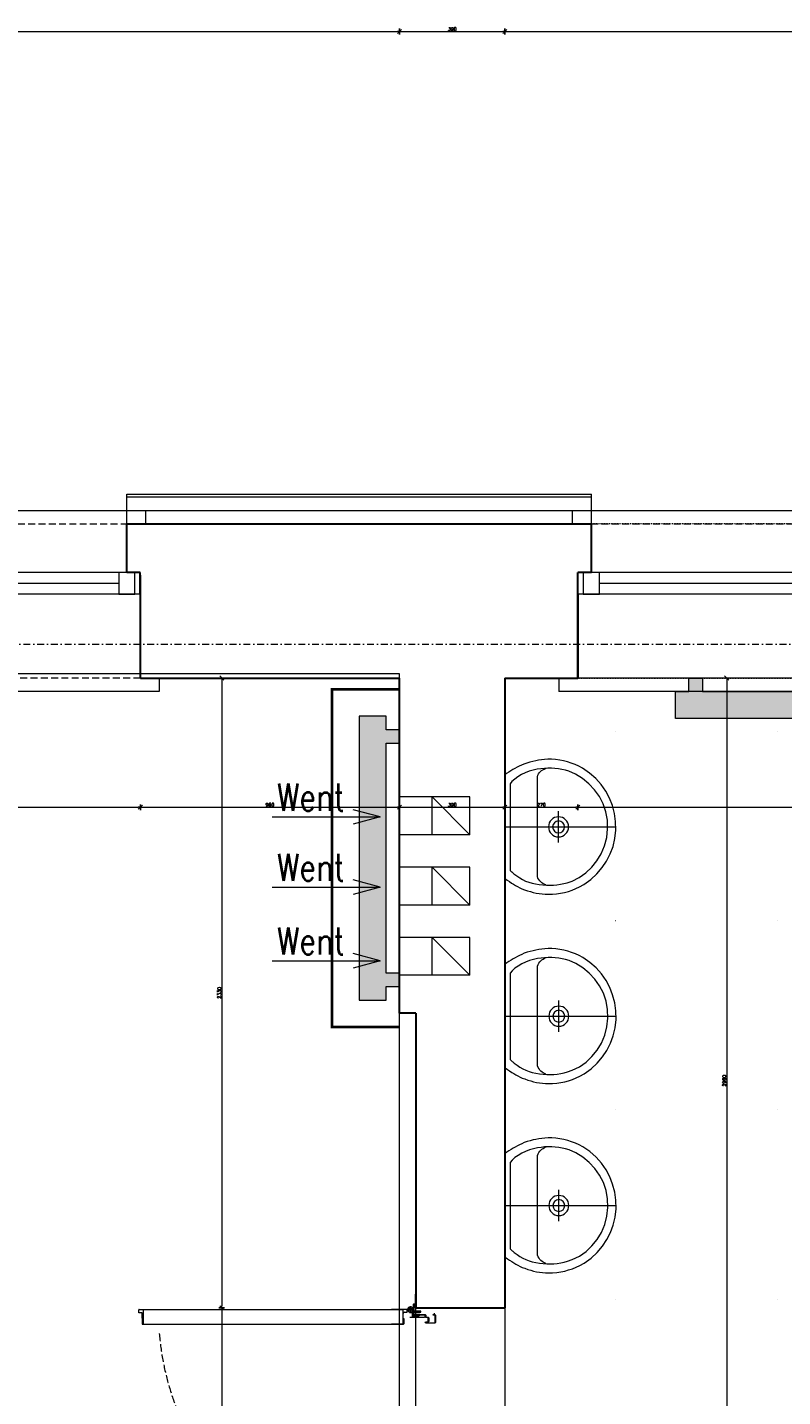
# Model space of a CAD drawing. Header units: millimetres. Extents: x -1893473 to 942156, y -568027 to 942944.
# Tile 174 of 256: x 146819 to 149615, y -496123 to -491057. Entities that reach past the tile are written whole.
import ezdxf
from ezdxf.enums import TextEntityAlignment as Align

# ---------------------------------------------------------------- set-up
doc = ezdxf.new("R2010")
doc.units = ezdxf.units.MM
doc.header["$LTSCALE"] = 0.2
for name, pattern in [('2_3', [1, 0.5, -0.5]), ('ACAD_ISO03W100', [30, 12, -18]), ('CENTER', [0.6, 0.375, -0.075, 0.075, -0.075]), ('DASHDOT', [25.4, 12.7, -6.35, 0, -6.35]), ('DOT', [6.35, 0, -6.35]), ('HIDDEN', [9.525, 6.35, -3.175]), ('Hidden Line', [391.222223, 282.222223, -109])]:
    doc.linetypes.add(name, pattern=pattern)
doc.layers.get('0').update_dxf_attribs({"lineweight": 0})
for name, color, linetype, lineweight in [('!! 0_ Istn-okna', 6, 'Continuous', 13), ('!! 0_ Istn-sciany', 7, 'Continuous', 30), ('!! 0_ Istn-widok', 1, 'Continuous', 15), ('!! 0_Istn-cienka', 4, 'Continuous', 9), ('!! 0_Istn-went', 5, 'Continuous', 13), ('!! 0_Opis_pom', 9, 'Continuous', 13), ('!! 0_Osie', 1, 'DASHDOT', 13), ('!! 1_ tynk zewn  - nowy', 21, 'Continuous', 20), ('!! 1_OPIS POM NOWE', 140, 'Continuous', 5), ('!! 2_ remont Ocieplenie', 4, 'ZIGZAG', 5), ('!! 2_Drzwi - nowe remont', 33, 'Continuous', 9), ('!! 2_LEGENDA', 253, 'Continuous', 13), ('!! 2_wypos-sanitarne', 240, 'Continuous', 9), ('!! wymiary osi', 250, 'Continuous', 9), ('P-Opis nadproża', 150, 'Continuous', 9), ('P-Osie', 1, 'DASHDOT', 18)]:
    doc.layers.add(name, color=color, linetype=linetype, lineweight=lineweight)
doc.layers.add('!! 0_Istn-grzejniki', color=7, linetype='Continuous', lineweight=0, plot=False)
doc.layers.add('Powierzchnia', color=140, linetype='Continuous', lineweight=5, plot=False)
doc.layers.add('!! 1_Wyburzenia', color=7, linetype='ACAD_ISO03W100', lineweight=13, true_color=0xff0505)
doc.styles.add('ARCHETYP', font='romans.shx', dxfattribs={"height": 15})
doc.styles.add('ARIAL', font='tahoma.ttf')
doc.styles.add('TXT', font='simplex.shx')
doc.linetypes.add('ZIGZAG', pattern='A,0.00254,-5.08,[131,ltypeshp.shx,S=5.08,R=0,X=-5.08,Y=0],-10.16,[131,ltypeshp.shx,S=5.08,R=180,X=5.08,Y=0],-5.08', length=20.32254)
doc.dimstyles.new('DIM50', dxfattribs={"dimscale": 5, "dimtxt": 2.5, "dimasz": 1.5, "dimexe": 0, "dimexo": 0, "dimgap": 0.5, "dimtad": 1, "dimdec": 4, "dimrnd": 0.5, "dimdsep": 46, "dimtxsty": 'TXT', "dimblk1": 'TICK1', "dimblk2": 'TICK1', "dimsah": 1, "dimcen": 0, "dimse1": 1, "dimse2": 1, "dimclrd": 1, "dimclre": 7, "dimclrt": 9, "dimadec": 0, "dimazin": 0, "dimtfac": 1, "dimtdec": 4, "dimtmove": 2, "dimatfit": 3, "dimldrblk": 'TICK1', "dimfxl": 1, "dimtolj": 1, "dimarcsym": 0})

# ---------------------------------------------------------------- blocks, each defined once
blk = doc.blocks.new('okno 2')
at = {"layer": '!! 0_ Istn-okna'}
for points in [[(48598.98, -198670.56), (48361.98, -198670.56)], [(48598.98, -198678.56), (48361.98, -198678.56)], [(48590.98, -198674.56), (48369.98, -198674.56)]]:
    blk.add_lwpolyline(points, dxfattribs=at)
for points in [[(48369.98, -198670.56), (48363.98, -198670.56), (48363.98, -198678.56), (48369.98, -198678.56)], [(48596.98, -198670.56), (48590.98, -198670.56), (48590.98, -198678.56), (48596.98, -198678.56)]]:
    blk.add_lwpolyline(points, close=True, dxfattribs=at)
at = {"layer": '!! 0_ Istn-sciany'}
for points in [[(48366.98, -198670.56), (48366.98, -198652.56)], [(48593.98, -198670.56), (48593.98, -198652.56)], [(48366.98, -198670.56), (48361.98, -198670.56)], [(48361.98, -198678.56), (48361.98, -198670.56)], [(48598.98, -198670.56), (48593.98, -198670.56)], [(48598.98, -198678.56), (48598.98, -198670.56)], [(48361.98, -198678.56), (48361.98, -198709.56)], [(48598.98, -198678.56), (48598.98, -198709.56)]]:
    blk.add_lwpolyline(points, dxfattribs=at)
at = {"layer": '!! 0_ Istn-widok'}
for points in [[(48359.98, -198647.56), (48600.98, -198647.56)], [(48359.98, -198652.56), (48359.98, -198647.56)], [(48600.98, -198652.56), (48600.98, -198647.56)], [(48354.98, -198709.56), (48354.98, -198714.56)], [(48605.98, -198709.56), (48605.98, -198714.56)], [(48605.98, -198714.56), (48354.98, -198714.56)]]:
    blk.add_lwpolyline(points, dxfattribs=at)
at = {"layer": '!! 0_Istn-cienka', "linetype": 'HIDDEN', "ltscale": 2}
for points in [[(48366.98, -198652.56), (48593.98, -198652.56)], [(48598.98, -198709.56), (48361.98, -198709.56)]]:
    blk.add_lwpolyline(points, dxfattribs=at)
blk = doc.blocks.new('BLOK OSI')
at = {"layer": 'P-Osie'}
blk.add_lwpolyline([(48624.31, -197562.09), (53810.61, -197562.09)], dxfattribs=at)
blk = doc.blocks.new('zaw-dr-90-p')
at = {"color": 2, "linetype": 'CENTER', "ltscale": 0.2}
for p, q in [((12, 0), (-12, 0)), ((0, 12), (0, -12)), ((24.5, 24), (31, 24)), ((24.5, 19), (31, 19))]:
    blk.add_line(p, q, dxfattribs=at)
at = {"ltscale": 0.2}
for p, q in [((10, 12), (6.5, 12)), ((10, 0), (10, 6.5))]:
    blk.add_line(p, q, dxfattribs=at)
blk.add_lwpolyline([(0, 6.5), (23.5, 6.5, 0.414214), (28, 11), (28, 31), (24.5, 31), (24.5, 11, -0.414214), (23.5, 10), (0, 10, 4.561698), (7.6, 6.5), (4.9, 4.2)], format="xyb", dxfattribs=at)
blk.add_lwpolyline([(-0.2, -0.2), (-2.5, -0.2), (-2.5, 0.2), (-0.2, 0.2), (-0.2, 2.5), (0.2, 2.5), (0.2, 0.2), (2.8, 0.2), (2.8, -0.2), (0.2, -0.2), (0.2, -2.8), (-0.2, -2.8)], close=True)
blk.add_lwpolyline([(10, 10), (10, 39), (6.5, 39), (6.5, 10)], dxfattribs=at)
blk.add_circle((0, 0), 6.5, dxfattribs=at)
blk = doc.blocks.new('drzwi 90- sc 12')
for p, q in [((-13620.32, 20410.16), (-13620.32, 20313.77)), ((-13614.92, 20409.86), (-13620.32, 20409.86)), ((-13616.12, 20410.26), (-13620.22, 20410.26)), ((-13616.12, 20410.26), (-13620, 20410.26)), ((-13618.17, 20410.26), (-13616.22, 20410.26)), ((-13618.17, 20410.26), (-13616.22, 20410.26)), ((-13616.12, 20410.26), (-13616.12, 20411.46)), ((-13616.12, 20411.46), (-13615.02, 20411.46)), ((-13614.92, 20411.36), (-13614.92, 20313.77)), ((-13620.32, 20313.47), (-13620.32, 20317.97)), ((-13614.92, 20312.27), (-13614.92, 20317.97)), ((-13614.92, 20313.77), (-13620.32, 20313.77)), ((-13618.22, 20313.37), (-13620.22, 20313.37)), ((-13618.22, 20313.67), (-13618.22, 20313.37)), ((-13618.22, 20313.67), (-13616.42, 20313.67)), ((-13617.77, 20311.12), (-13617.77, 20305.72)), ((-13617.77, 20311.12), (-13617.77, 20305.72)), ((-13616.17, 20309.92), (-13616.17, 20311.02)), ((-13615.92, 20313.17), (-13615.92, 20312.17)), ((-13615.92, 20312.17), (-13615.02, 20312.17)), ((-13715.57, 20308.32), (-13715.57, 20308.56)), ((-13715.57, 20307.69), (-13715.57, 20308.56)), ((-13715.57, 20307.82), (-13715.57, 20308.56)), ((-13715.57, 20307.72), (-13715.37, 20307.72)), ((-13616.17, 20309.92), (-13617.37, 20309.92)), ((-13715.77, 20301.96), (-13716.27, 20301.96)), ((-13616.77, 20301.96), (-13616.27, 20301.96))]:
    blk.add_line(p, q)
for points in [[(-13665.27, 20284.96), (-13665.27, 20325.83)], [(-13615.57, 20309.64), (-13615.32, 20309.64), (-13615.32, 20309.82), (-13616.32, 20309.82), (-13616.32, 20309.64), (-13615.92, 20309.64)]]:
    blk.add_lwpolyline(points)
at = {"lineweight": 30}
for points in [[(-13716.27, 20308.92), (-13721.27, 20308.92)], [(-13716.27, 20308.92), (-13716.27, 20296.92)], [(-13614.27, 20308.92), (-13609.27, 20308.92)], [(-13614.27, 20308.92), (-13614.27, 20296.92)]]:
    blk.add_lwpolyline(points, dxfattribs=at)
at = {"ltscale": 0.2}
for points in [[(-13715.57, 20307.51), (-13715.57, 20309.48, 0.414214), (-13715.91, 20309.82), (-13719.43, 20309.82, 0.414214), (-13719.77, 20309.48), (-13719.77, 20308.92), (-13719.59, 20308.92), (-13719.59, 20309.48, -0.414214), (-13719.43, 20309.64), (-13716.97, 20309.64)], [(-13716.97, 20309.64), (-13715.91, 20309.64, -0.414214), (-13715.75, 20309.48), (-13715.75, 20307.51)], [(-13715.75, 20307.76), (-13715.75, 20305.58, 0.414214), (-13715.41, 20305.24), (-13714.96, 20305.24, -0.414214), (-13714.8, 20305.08), (-13714.8, 20304.48, 0.414214), (-13714.46, 20304.14), (-13713.28, 20304.14, 0.414214), (-13712.94, 20304.48), (-13712.94, 20305.15, -1), (-13712.75, 20305.15), (-13712.75, 20301.96, -0.414214), (-13712.91, 20301.8), (-13715.43, 20301.8, -0.414214), (-13715.59, 20301.96), (-13715.59, 20302.52), (-13715.77, 20302.52), (-13715.77, 20301.96, 0.414214), (-13715.43, 20301.62), (-13712.91, 20301.62, 0.414214), (-13712.57, 20301.96), (-13712.57, 20305.15, 1), (-13713.12, 20305.15), (-13713.12, 20304.48, -0.414214), (-13713.28, 20304.32), (-13714.46, 20304.32, -0.414214), (-13714.62, 20304.48), (-13714.62, 20305.08, 0.414214), (-13714.96, 20305.42), (-13715.41, 20305.42, -0.414214), (-13715.57, 20305.58), (-13715.57, 20307.64)], [(-13615.92, 20309.64), (-13616.63, 20309.64, 0.414214), (-13616.79, 20309.48), (-13616.79, 20305.58, -0.414214), (-13617.13, 20305.24), (-13617.58, 20305.24, 0.414214), (-13617.74, 20305.08), (-13617.74, 20304.48, -0.414214), (-13618.08, 20304.14), (-13619.26, 20304.14, -0.414214), (-13619.6, 20304.48), (-13619.6, 20305.15, 1), (-13619.79, 20305.15), (-13619.79, 20301.96, 0.414214), (-13619.63, 20301.8), (-13617.11, 20301.8, 0.414214), (-13616.95, 20301.96), (-13616.95, 20302.52), (-13616.77, 20302.52), (-13616.77, 20301.96, -0.414214), (-13617.11, 20301.62), (-13619.63, 20301.62, -0.414214), (-13619.97, 20301.96), (-13619.97, 20305.15, -1), (-13619.42, 20305.15), (-13619.42, 20304.48, 0.414214), (-13619.26, 20304.32), (-13618.08, 20304.32, 0.414214), (-13617.92, 20304.48), (-13617.92, 20305.08, -0.414214), (-13617.58, 20305.42), (-13617.13, 20305.42, 0.414214), (-13616.97, 20305.58), (-13616.97, 20309.48, -0.414214), (-13616.63, 20309.82), (-13613.11, 20309.82, -0.414214), (-13612.77, 20309.48), (-13612.77, 20308.92), (-13612.95, 20308.92), (-13612.95, 20309.48, 0.414214), (-13613.11, 20309.64), (-13615.57, 20309.64)]]:
    blk.add_lwpolyline(points, format="xyb", dxfattribs=at)
blk.add_lwpolyline([(-13616.79, 20308.82), (-13616.97, 20308.82), (-13616.97, 20307.42), (-13616.79, 20307.42)], close=True)
for centre, radius, start, end in [((-13620.22, 20410.16), 0.1, 90, 180), ((-13615.02, 20411.36), 0.1, 0, 90), ((-13620.22, 20313.47), 0.1, 180, 270), ((-13616.42, 20313.17), 0.5, 0, 90), ((-13616.27, 20311.02), 0.1, 0, 90), ((-13615.02, 20312.27), 0.1, 270, 0)]:
    blk.add_arc(centre, radius, start, end)
at = {"linetype": 'Hidden Line', "lineweight": 9, "ltscale": 0.05}
blk.add_arc((-13615.5, 20305.14), 99.12, 94.8005, 177.6944, dxfattribs=at)
at = {"xscale": 0.09999999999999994, "yscale": 0.09999999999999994, "zscale": 0.09999999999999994, "rotation": 180.0000000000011}
blk.add_blockref('zaw-dr-90-p', (-13614.92, 20310.92), dxfattribs=at)
blk = doc.blocks.new('A$C527aaae0')
at = {"lineweight": 5}
for points in [[(0, 0), (0, -0.4111)], [(0.1863, -0.1214), (0.1863, -0.1211)], [(0.1863, -0.1211), (0.1863, -0.1214)], [(-0.0573, -0.1985), (0.0582, -0.1985)]]:
    blk.add_lwpolyline(points, dxfattribs=at)
for points in [[(0.1915, -0.001), (0.1975, -0.0093), (0.203, -0.0173), (0.2082, -0.025), (0.213, -0.0326), (0.2175, -0.0402), (0.2216, -0.0479), (0.2255, -0.0558), (0.2292, -0.0639), (0.2328, -0.0735), (0.2366, -0.0845), (0.2399, -0.0953), (0.2429, -0.1061), (0.2453, -0.1169), (0.2473, -0.1278), (0.2487, -0.1389), (0.2495, -0.1502), (0.2498, -0.1618), (0.2492, -0.1766), (0.2478, -0.1918), (0.2457, -0.2067), (0.2428, -0.2214), (0.239, -0.2358), (0.2344, -0.25), (0.2289, -0.2639), (0.2225, -0.2775), (0.2132, -0.2936), (0.1947, -0.319), (0.174, -0.3415), (0.1513, -0.361), (0.1268, -0.3776), (0.1005, -0.391), (0.0726, -0.4011), (0.0432, -0.4079), (0.0125, -0.4112), (-0.0191, -0.4105), (-0.0495, -0.4063), (-0.0786, -0.3988), (-0.1062, -0.3881), (-0.1321, -0.3743), (-0.1563, -0.3574), (-0.1786, -0.3374), (-0.1988, -0.3143), (-0.2168, -0.2883), (-0.2237, -0.2746), (-0.2299, -0.2608), (-0.2353, -0.2468), (-0.24, -0.2327), (-0.2438, -0.2183), (-0.2467, -0.2037), (-0.2487, -0.1888), (-0.2498, -0.1735), (-0.2497, -0.1595), (-0.249, -0.1479), (-0.2479, -0.1367), (-0.2463, -0.1256), (-0.2444, -0.1148), (-0.242, -0.104), (-0.2392, -0.0932), (-0.2359, -0.0823), (-0.2322, -0.0712), (-0.2282, -0.0623), (-0.2242, -0.0541), (-0.22, -0.0461), (-0.2157, -0.0381), (-0.2113, -0.0303), (-0.2067, -0.0225), (-0.2019, -0.0148), (-0.1969, -0.0071), (-0.1921, -0.001)], [(0.1608, -0.0198), (0.1622, -0.0209), (0.1634, -0.022), (0.1645, -0.023), (0.1654, -0.024), (0.1663, -0.025), (0.1672, -0.0261), (0.1682, -0.0273), (0.1692, -0.0287), (0.1739, -0.0344), (0.1821, -0.0451), (0.1893, -0.0557), (0.1954, -0.0665), (0.2007, -0.0776), (0.2051, -0.0891), (0.2087, -0.1012), (0.2116, -0.114), (0.2138, -0.1277), (0.2152, -0.1416), (0.216, -0.1551), (0.2162, -0.1682), (0.2158, -0.181), (0.2146, -0.1937), (0.2128, -0.2063), (0.2103, -0.2189), (0.2069, -0.2316), (0.2007, -0.2493), (0.1874, -0.2756), (0.1704, -0.3001), (0.1499, -0.3221), (0.1263, -0.3413), (0.1, -0.3573), (0.0711, -0.3696), (0.0402, -0.3777), (0.0074, -0.3812), (-0.0248, -0.3802), (-0.0555, -0.3745), (-0.0846, -0.3645), (-0.1119, -0.3506), (-0.1369, -0.3331), (-0.1592, -0.3122), (-0.1785, -0.2885), (-0.1945, -0.2622), (-0.2053, -0.2373), (-0.2088, -0.2247), (-0.2117, -0.2119), (-0.2139, -0.1991), (-0.2155, -0.1862), (-0.2165, -0.1732), (-0.2167, -0.1601), (-0.2161, -0.147), (-0.2148, -0.1337), (-0.2129, -0.12), (-0.2097, -0.1056), (-0.2052, -0.0909), (-0.1995, -0.0763), (-0.1928, -0.0622), (-0.1851, -0.049), (-0.1767, -0.0372), (-0.1676, -0.0271), (-0.159, -0.0198)]]:
    blk.add_lwpolyline(points, close=True)
blk.add_lwpolyline([(0.2151, -0.1518), (0.2126, -0.1464), (0.21, -0.1415), (0.2071, -0.1372), (0.2038, -0.1333), (0.2, -0.1297), (0.1955, -0.1264), (0.1903, -0.1232), (0.1842, -0.1211), (-0.1851, -0.1211), (-0.1909, -0.1228), (-0.1959, -0.1256), (-0.2003, -0.1289), (-0.2043, -0.1326), (-0.2078, -0.1367), (-0.2109, -0.1413), (-0.2137, -0.1463), (-0.2163, -0.1518), (-0.2163, -0.1521)])
at = {"linetype": 'DOT'}
blk.add_lwpolyline([(-0.3533, -0.4109), (0.3467, -0.4109), (0.3467, -1.0109), (-0.3533, -1.0109)], close=True, dxfattribs=at)
for radius in [0.0371, 0.0219]:
    blk.add_circle((0.0005, -0.1995), radius)
blk = doc.blocks.new('TICK1')
at = {"color": 2}
blk.add_line((-1, -1), (1, 1), dxfattribs=at)
at = {"color": 0}
for p, q in [((0, 0), (-1, 0)), ((0, -1.4), (0, 1.4))]:
    blk.add_line(p, q, dxfattribs=at)
blk = doc.blocks.new('*D1295')
at = {"layer": '!! wymiary osi', "color": 1, "lineweight": -2, "transparency": 16777216}
blk.add_line((272787.2, -496971.6), (276422.2, -496971.6), dxfattribs=at)
at = {"layer": 'DEFPOINTS', "color": 0, "transparency": 16777216}
for p in [(276429.7, -496971.6), (272779.7, -499363.7), (276429.7, -499363.7)]:
    blk.add_point(p, dxfattribs=at)
at = {"layer": '!! wymiary osi', "color": 1, "lineweight": -2, "transparency": 16777216, "xscale": 7.5, "yscale": 7.5, "zscale": 7.5, "rotation": 180}
blk.add_blockref('TICK1', (272779.7, -496971.6), dxfattribs=at)
at = {"layer": '!! wymiary osi', "color": 1, "lineweight": -2, "transparency": 16777216, "xscale": 7.5, "yscale": 7.5, "zscale": 7.5}
blk.add_blockref('TICK1', (276429.7, -496971.6), dxfattribs=at)
at = {"layer": '!! wymiary osi', "color": 9, "transparency": 16777216, "insert": (274604.7, -496962.8), "char_height": 12.5, "attachment_point": 5, "style": 'TXT'}
blk.add_mtext('\\A1;3650', dxfattribs=at)
blk = doc.blocks.new('*D1296')
at = {"layer": '!! wymiary osi', "color": 1, "lineweight": -2, "transparency": 16777216}
blk.add_line((276437.2, -496971.6), (276812.2, -496971.6), dxfattribs=at)
at = {"layer": 'DEFPOINTS', "color": 0, "transparency": 16777216}
for p in [(276819.7, -496971.6), (276429.7, -499363.7), (276819.7, -499363.7)]:
    blk.add_point(p, dxfattribs=at)
at = {"layer": '!! wymiary osi', "color": 1, "lineweight": -2, "transparency": 16777216, "xscale": 7.5, "yscale": 7.5, "zscale": 7.5, "rotation": 180}
blk.add_blockref('TICK1', (276429.7, -496971.6), dxfattribs=at)
at = {"layer": '!! wymiary osi', "color": 1, "lineweight": -2, "transparency": 16777216, "xscale": 7.5, "yscale": 7.5, "zscale": 7.5}
blk.add_blockref('TICK1', (276819.7, -496971.6), dxfattribs=at)
at = {"layer": '!! wymiary osi', "color": 9, "transparency": 16777216, "insert": (276624.7, -496962.8), "char_height": 12.5, "attachment_point": 5, "style": 'TXT'}
blk.add_mtext('\\A1;390', dxfattribs=at)
blk = doc.blocks.new('*D1297')
at = {"layer": '!! wymiary osi', "color": 1, "lineweight": -2, "transparency": 16777216}
blk.add_line((276827.2, -496971.6), (280342.2, -496971.6), dxfattribs=at)
at = {"layer": 'DEFPOINTS', "color": 0, "transparency": 16777216}
for p in [(280349.7, -496971.6), (276819.7, -499363.7), (280349.7, -499363.7)]:
    blk.add_point(p, dxfattribs=at)
at = {"layer": '!! wymiary osi', "color": 1, "lineweight": -2, "transparency": 16777216, "xscale": 7.5, "yscale": 7.5, "zscale": 7.5, "rotation": 180}
blk.add_blockref('TICK1', (276819.7, -496971.6), dxfattribs=at)
at = {"layer": '!! wymiary osi', "color": 1, "lineweight": -2, "transparency": 16777216, "xscale": 7.5, "yscale": 7.5, "zscale": 7.5}
blk.add_blockref('TICK1', (280349.7, -496971.6), dxfattribs=at)
at = {"layer": '!! wymiary osi', "color": 9, "transparency": 16777216, "insert": (278584.7, -496962.8), "char_height": 12.5, "attachment_point": 5, "style": 'TXT'}
blk.add_mtext('\\A1;3530', dxfattribs=at)
blk = doc.blocks.new('*D1375')
at = {"layer": '!! wymiary osi', "color": 1, "lineweight": -2, "transparency": 16777216}
blk.add_line((273107.2, -499841.7), (275462.2, -499841.7), dxfattribs=at)
at = {"layer": 'DEFPOINTS', "color": 0, "transparency": 16777216}
for p in [(273099.7, -499475.5), (275469.7, -499475.5), (275469.7, -499841.7)]:
    blk.add_point(p, dxfattribs=at)
at = {"layer": '!! wymiary osi', "color": 1, "lineweight": -2, "transparency": 16777216, "xscale": 7.5, "yscale": 7.5, "zscale": 7.5, "rotation": 180}
blk.add_blockref('TICK1', (273099.7, -499841.7), dxfattribs=at)
at = {"layer": '!! wymiary osi', "color": 1, "lineweight": -2, "transparency": 16777216, "xscale": 7.5, "yscale": 7.5, "zscale": 7.5}
blk.add_blockref('TICK1', (275469.7, -499841.7), dxfattribs=at)
at = {"layer": '!! wymiary osi', "color": 9, "transparency": 16777216, "insert": (274284.7, -499833), "char_height": 12.5, "attachment_point": 5, "style": 'TXT'}
blk.add_mtext('\\A1;2370', dxfattribs=at)
blk = doc.blocks.new('*D1376')
at = {"layer": '!! wymiary osi', "color": 1, "lineweight": -2, "transparency": 16777216}
blk.add_line((275477.2, -499841.7), (276422.2, -499841.7), dxfattribs=at)
at = {"layer": 'DEFPOINTS', "color": 0, "transparency": 16777216}
for p in [(275469.7, -499475.5), (276429.7, -499475.5), (276429.7, -499841.7)]:
    blk.add_point(p, dxfattribs=at)
at = {"layer": '!! wymiary osi', "color": 1, "lineweight": -2, "transparency": 16777216, "xscale": 7.5, "yscale": 7.5, "zscale": 7.5, "rotation": 180}
blk.add_blockref('TICK1', (275469.7, -499841.7), dxfattribs=at)
at = {"layer": '!! wymiary osi', "color": 1, "lineweight": -2, "transparency": 16777216, "xscale": 7.5, "yscale": 7.5, "zscale": 7.5}
blk.add_blockref('TICK1', (276429.7, -499841.7), dxfattribs=at)
at = {"layer": '!! wymiary osi', "color": 9, "transparency": 16777216, "insert": (275949.7, -499833), "char_height": 12.5, "attachment_point": 5, "style": 'TXT'}
blk.add_mtext('\\A1;960', dxfattribs=at)
blk = doc.blocks.new('*D1377')
at = {"layer": '!! wymiary osi', "color": 1, "lineweight": -2, "transparency": 16777216}
blk.add_line((276437.2, -499841.7), (276812.2, -499841.7), dxfattribs=at)
at = {"layer": 'DEFPOINTS', "color": 0, "transparency": 16777216}
for p in [(276429.7, -499475.5), (276819.7, -499475.5), (276819.7, -499841.7)]:
    blk.add_point(p, dxfattribs=at)
at = {"layer": '!! wymiary osi', "color": 1, "lineweight": -2, "transparency": 16777216, "xscale": 7.5, "yscale": 7.5, "zscale": 7.5, "rotation": 180}
blk.add_blockref('TICK1', (276429.7, -499841.7), dxfattribs=at)
at = {"layer": '!! wymiary osi', "color": 1, "lineweight": -2, "transparency": 16777216, "xscale": 7.5, "yscale": 7.5, "zscale": 7.5}
blk.add_blockref('TICK1', (276819.7, -499841.7), dxfattribs=at)
at = {"layer": '!! wymiary osi', "color": 9, "transparency": 16777216, "insert": (276624.7, -499833), "char_height": 12.5, "attachment_point": 5, "style": 'TXT'}
blk.add_mtext('\\A1;390', dxfattribs=at)
blk = doc.blocks.new('*D1378')
at = {"layer": '!! wymiary osi', "color": 1, "lineweight": -2, "transparency": 16777216}
blk.add_line((276827.2, -499841.7), (277082.2, -499841.7), dxfattribs=at)
at = {"layer": 'DEFPOINTS', "color": 0, "transparency": 16777216}
for p in [(276819.7, -499475.5), (277089.7, -499475.5), (277089.7, -499841.7)]:
    blk.add_point(p, dxfattribs=at)
at = {"layer": '!! wymiary osi', "color": 1, "lineweight": -2, "transparency": 16777216, "xscale": 7.5, "yscale": 7.5, "zscale": 7.5, "rotation": 180}
blk.add_blockref('TICK1', (276819.7, -499841.7), dxfattribs=at)
at = {"layer": '!! wymiary osi', "color": 1, "lineweight": -2, "transparency": 16777216, "xscale": 7.5, "yscale": 7.5, "zscale": 7.5}
blk.add_blockref('TICK1', (277089.7, -499841.7), dxfattribs=at)
at = {"layer": '!! wymiary osi', "color": 9, "transparency": 16777216, "insert": (276954.7, -499833), "char_height": 12.5, "attachment_point": 5, "style": 'TXT'}
blk.add_mtext('\\A1;270', dxfattribs=at)
blk = doc.blocks.new('*D1379')
at = {"layer": '!! wymiary osi', "color": 1, "lineweight": -2, "transparency": 16777216}
blk.add_line((277097.2, -499841.7), (279452.2, -499841.7), dxfattribs=at)
at = {"layer": 'DEFPOINTS', "color": 0, "transparency": 16777216}
for p in [(277089.7, -499475.5), (279459.7, -499475.5), (279459.7, -499841.7)]:
    blk.add_point(p, dxfattribs=at)
at = {"layer": '!! wymiary osi', "color": 1, "lineweight": -2, "transparency": 16777216, "xscale": 7.5, "yscale": 7.5, "zscale": 7.5, "rotation": 180}
blk.add_blockref('TICK1', (277089.7, -499841.7), dxfattribs=at)
at = {"layer": '!! wymiary osi', "color": 1, "lineweight": -2, "transparency": 16777216, "xscale": 7.5, "yscale": 7.5, "zscale": 7.5}
blk.add_blockref('TICK1', (279459.7, -499841.7), dxfattribs=at)
at = {"layer": '!! wymiary osi', "color": 9, "transparency": 16777216, "insert": (278274.7, -499833), "char_height": 12.5, "attachment_point": 5, "style": 'TXT'}
blk.add_mtext('\\A1;2370', dxfattribs=at)
blk = doc.blocks.new('*D1423')
at = {"layer": '!! wymiary osi', "color": 1, "lineweight": -2, "transparency": 16777216}
blk.add_line((277640.6, -499371.2), (277640.6, -502336.2), dxfattribs=at)
at = {"layer": 'DEFPOINTS', "color": 0, "transparency": 16777216}
for p in [(280349.7, -499363.7), (277640.6, -502343.7), (280349.7, -502343.7)]:
    blk.add_point(p, dxfattribs=at)
at = {"layer": '!! wymiary osi', "color": 1, "lineweight": -2, "transparency": 16777216, "xscale": 7.5, "yscale": 7.5, "zscale": 7.5}
for p, rotation in [((277640.6, -499363.7), 90), ((277640.6, -502343.7), 270)]:
    blk.add_blockref('TICK1', p, dxfattribs=dict(at, rotation=rotation))
at = {"layer": '!! wymiary osi', "color": 9, "transparency": 16777216, "insert": (277631.8, -500853.7), "char_height": 12.5, "attachment_point": 5, "rotation": 90, "style": 'TXT'}
blk.add_mtext('\\A1;2980', dxfattribs=at)
blk = doc.blocks.new('*D1431')
at = {"layer": '!! wymiary osi', "color": 1, "lineweight": -2, "transparency": 16777216}
blk.add_line((275770.9, -499371.2), (275770.9, -501686.2), dxfattribs=at)
at = {"layer": 'DEFPOINTS', "color": 0, "transparency": 16777216}
for p in [(276429.7, -499363.7), (275770.9, -501693.7), (276489.7, -501693.7)]:
    blk.add_point(p, dxfattribs=at)
at = {"layer": '!! wymiary osi', "color": 1, "lineweight": -2, "transparency": 16777216, "xscale": 7.5, "yscale": 7.5, "zscale": 7.5}
for p, rotation in [((275770.9, -499363.7), 90), ((275770.9, -501693.7), 270)]:
    blk.add_blockref('TICK1', p, dxfattribs=dict(at, rotation=rotation))
at = {"layer": '!! wymiary osi', "color": 9, "transparency": 16777216, "insert": (275762.2, -500528.7), "char_height": 12.5, "attachment_point": 5, "rotation": 90, "style": 'TXT'}
blk.add_mtext('\\A1;2330', dxfattribs=at)
blk = doc.blocks.new('*D1432')
at = {"layer": '!! wymiary osi', "color": 1, "lineweight": -2, "transparency": 16777216}
blk.add_line((275770.9, -501701.2), (275770.9, -502706.2), dxfattribs=at)
at = {"layer": 'DEFPOINTS', "color": 0, "transparency": 16777216}
for p in [(276489.7, -501693.7), (275770.9, -502713.7), (276489.7, -502713.7)]:
    blk.add_point(p, dxfattribs=at)
at = {"layer": '!! wymiary osi', "color": 1, "lineweight": -2, "transparency": 16777216, "xscale": 7.5, "yscale": 7.5, "zscale": 7.5}
for p, rotation in [((275770.9, -501693.7), 90), ((275770.9, -502713.7), 270)]:
    blk.add_blockref('TICK1', p, dxfattribs=dict(at, rotation=rotation))
at = {"layer": '!! wymiary osi', "color": 9, "transparency": 16777216, "insert": (275762.2, -502203.7), "char_height": 12.5, "attachment_point": 5, "rotation": 90, "style": 'TXT'}
blk.add_mtext('\\A1;1020', dxfattribs=at)
blk = doc.blocks.new('A$C2EB40A8D')
at = {"layer": '!! 0_Istn-grzejniki'}
h = blk.add_hatch(color=0, dxfattribs=at)
h.dxf.hatch_style = 1
h.paths.add_polyline_path([(-12900.168, 937.51397), (-12900.168, 887.51397), (-12850.168, 887.51397), (-12850.168, 787.51397), (-14450.168, 787.51397), (-14450.168, 887.51397), (-14400.168, 887.51397), (-14400.168, 937.51397), (-14350.168, 937.51397), (-14350.168, 887.51397), (-12950.168, 887.51397), (-12950.168, 937.51397)])
h = blk.add_hatch(color=0, dxfattribs=at)
h.dxf.hatch_style = 1
h.paths.add_polyline_path([(-15471.12989, 745.90248), (-15521.12989, 745.90248), (-15521.12989, 795.90248), (-15621.12989, 795.90248), (-15621.12989, -254.09752), (-15521.12989, -254.09752), (-15521.12989, -204.09752), (-15471.12989, -204.09752), (-15471.12989, -154.09752), (-15521.12989, -154.09752), (-15521.12989, 695.90248), (-15471.12989, 695.90248)])
at = {"layer": '!! 0_ Istn-sciany'}
for points in [[(-16481.12989, 1507.51397), (-14761.12989, 1507.51397)], [(-16481.12989, 1507.51397), (-14761.12989, 1507.51397)], [(-16481.12989, 1507.51397), (-14761.12989, 1507.51397)], [(-16431.12989, 937.51397), (-16431.12989, 1317.51397)], [(-16431.12989, 937.51397), (-16431.12989, 1317.51397)], [(-14811.12989, 937.51397), (-14811.12989, 1317.51397)], [(-14811.12989, 937.51397), (-14811.12989, 1317.51397)], [(-16431.12989, 937.51397), (-15471.12989, 937.51397)], [(-16431.12989, 937.51397), (-15471.12989, 937.51397)], [(-16431.12989, 937.51397), (-15471.12989, 937.51397)], [(-15411.12989, -302.48603), (-15471.12989, -302.48603), (-15471.12989, 937.51397)], [(-15081.12989, 937.51397), (-14811.12989, 937.51397)], [(-15081.12989, 937.51397), (-14811.12989, 937.51397)], [(-15081.12989, 937.51397), (-14811.12989, 937.51397)], [(-15081.12989, 937.51397), (-15081.12989, -1392.48603)], [(-15411.12989, -302.48603), (-15411.12989, -1392.48603)], [(-15411.12989, -1392.48603), (-15081.12989, -1392.48603)]]:
    blk.add_lwpolyline(points, dxfattribs=at)
at = {"layer": '!! 0_Istn-grzejniki'}
for points in [[(-12900.168, 937.51397), (-12900.168, 887.51397), (-12850.168, 887.51397), (-12850.168, 787.51397), (-14450.168, 787.51397), (-14450.168, 887.51397), (-14400.168, 887.51397), (-14400.168, 937.51397), (-14350.168, 937.51397), (-14350.168, 887.51397), (-12950.168, 887.51397), (-12950.168, 937.51397)], [(-15471.12989, 745.90248), (-15521.12989, 745.90248), (-15521.12989, 795.90248), (-15621.12989, 795.90248), (-15621.12989, -254.09752), (-15521.12989, -254.09752), (-15521.12989, -204.09752), (-15471.12989, -204.09752), (-15471.12989, -154.09752), (-15521.12989, -154.09752), (-15521.12989, 695.90248), (-15471.12989, 695.90248)]]:
    blk.add_lwpolyline(points, close=True, dxfattribs=at)
at = {"layer": '!! 0_Istn-grzejniki', "linetype": '2_3', "ltscale": 10, "const_width": 10}
blk.add_lwpolyline([(-15471.12989, 895.90248), (-15721.12989, 895.90248), (-15721.12989, -354.09752), (-15471.12989, -354.09752)], dxfattribs=at)
at = {"layer": '!! 0_Istn-went'}
for points in [[(-15351.12989, 497.51397), (-15471.12989, 497.51397)], [(-15351.12989, 357.51397), (-15351.12989, 497.51397)], [(-15211.12989, 497.51397), (-15351.12989, 497.51397)], [(-15211.12989, 497.51397), (-15351.12989, 497.51397)], [(-15351.12989, 497.51397), (-15211.12989, 357.51397)], [(-15211.12989, 357.51397), (-15211.12989, 497.51397)], [(-15943.36085, 423.44449), (-15542.89559, 423.44449)], [(-15943.36085, 423.44449), (-15542.89559, 423.44449)], [(-15542.89559, 423.44449), (-15642.89559, 450.23941)], [(-15542.89559, 423.44449), (-15642.89559, 450.23941)], [(-15542.89559, 423.44449), (-15642.89559, 396.64957)], [(-15542.89559, 423.44449), (-15642.89559, 396.64957)], [(-15351.12989, 357.51397), (-15471.12989, 357.51397)], [(-15211.12989, 357.51397), (-15351.12989, 357.51397)], [(-15211.12989, 357.51397), (-15351.12989, 357.51397)], [(-15351.12989, 237.51397), (-15471.12989, 237.51397)], [(-15351.12989, 97.51397), (-15351.12989, 237.51397)], [(-15211.12989, 237.51397), (-15351.12989, 237.51397)], [(-15211.12989, 237.51397), (-15351.12989, 237.51397)], [(-15351.12989, 237.51397), (-15211.12989, 97.51397)], [(-15211.12989, 97.51397), (-15211.12989, 237.51397)], [(-15943.36085, 163.44449), (-15542.89559, 163.44449)], [(-15943.36085, 163.44449), (-15542.89559, 163.44449)], [(-15542.89559, 163.44449), (-15642.89559, 190.23941)], [(-15542.89559, 163.44449), (-15642.89559, 190.23941)], [(-15542.89559, 163.44449), (-15642.89559, 136.64957)], [(-15542.89559, 163.44449), (-15642.89559, 136.64957)], [(-15351.12989, 97.51397), (-15471.12989, 97.51397)], [(-15211.12989, 97.51397), (-15351.12989, 97.51397)], [(-15211.12989, 97.51397), (-15351.12989, 97.51397)], [(-15351.12989, -22.48603), (-15471.12989, -22.48603)], [(-15351.12989, -162.48603), (-15351.12989, -22.48603)], [(-15211.12989, -22.48603), (-15351.12989, -22.48603)], [(-15211.12989, -22.48603), (-15351.12989, -22.48603)], [(-15351.12989, -22.48603), (-15211.12989, -162.48603)], [(-15211.12989, -162.48603), (-15211.12989, -22.48603)], [(-15542.89559, -108.93534), (-15642.89559, -82.14042)], [(-15542.89559, -108.93534), (-15642.89559, -82.14042)], [(-15943.36085, -108.93534), (-15542.89559, -108.93534)], [(-15943.36085, -108.93534), (-15542.89559, -108.93534)], [(-15542.89559, -108.93534), (-15642.89559, -135.73026)], [(-15542.89559, -108.93534), (-15642.89559, -135.73026)], [(-15351.12989, -162.48603), (-15471.12989, -162.48603)], [(-15211.12989, -162.48603), (-15351.12989, -162.48603)], [(-15211.12989, -162.48603), (-15351.12989, -162.48603)]]:
    blk.add_lwpolyline(points, dxfattribs=at)
at = {"layer": '!! 1_ tynk zewn  - nowy'}
for points in [[(-16481.12989, 1617.51397), (-14761.12989, 1617.51397)], [(-16481.12989, 1607.51397), (-14761.12989, 1607.51397)]]:
    blk.add_lwpolyline(points, dxfattribs=at)
at = {"layer": '!! 1_Wyburzenia'}
blk.add_lwpolyline([(-14811.12989, 937.51397), (-12441.12989, 937.51397), (-12441.12989, 1327.51397), (-12491.12989, 1327.51397), (-12491.12989, 1507.51397), (-14761.12989, 1507.51397), (-14761.12989, 1327.51397), (-14811.12989, 1327.51397)], close=True, dxfattribs=at)
at = {"layer": '!! 2_ remont Ocieplenie', "linetype": 'ZIGZAG', "ltscale": 0.75}
blk.add_lwpolyline([(-16481.12989, 1557.51397), (-14761.12989, 1557.51397)], dxfattribs=at)
at = {"layer": '!! 2_LEGENDA'}
blk.add_lwpolyline([(-14761.12989, 1507.51397), (-14761.12989, 1617.51397)], dxfattribs=at)
blk.add_lwpolyline([(-15081.12989, -2412.48603), (-15411.12989, -2412.48603), (-15411.12989, -1392.48603), (-15081.12989, -1392.48603)], close=True, dxfattribs=at)
blk.add_lwpolyline([(-16481.12989, 1507.51397), (-16481.12989, 1617.51397)])
at = {"layer": 'Powierzchnia'}
for points in [[(-19121.12989, -4477.08775), (-15471.12989, -4477.08775), (-15471.12989, 952.91225), (-19121.12989, 952.91225)], [(-15081.12989, -3143.51903), (-13851.12989, -3143.51241), (-13831.12989, -2042.48603), (-11551.12988, -2042.48603), (-11551.12988, 937.51397), (-15081.12989, 937.51397)]]:
    blk.add_lwpolyline(points, close=True, dxfattribs=at)
at = {"layer": '!! 0_Osie', "xscale": 10, "yscale": 10, "zscale": 10}
blk.add_blockref('BLOK OSI', (-516748.24414, 1976683.397), dxfattribs=at)
at = {"layer": '!! 1_Wyburzenia', "xscale": 10, "yscale": 10, "zscale": 10}
blk.add_blockref('okno 2', (-498430.94704, 1988033.12502), dxfattribs=at)
at = {"layer": '!! 2_Drzwi - nowe remont', "xscale": 10, "yscale": 10, "zscale": 10, "rotation": 90}
blk.add_blockref('drzwi 90- sc 12', (187678.11351, 134750.211), dxfattribs=at)
at = {"layer": '!! 2_wypos-sanitarne', "xscale": -1000, "yscale": 1000, "zscale": 1000, "rotation": 90}
for p in [(-15082.15862, 387.21338), (-15081.13255, -313.25061), (-15081.13255, -1013.7146)]:
    blk.add_blockref('A$C527aaae0', p, dxfattribs=at)
at = {"xscale": 10, "yscale": 10, "zscale": 10}
for p in [(-502420.94704, 1988033.12502), (-498430.94704, 1988033.12502)]:
    blk.add_blockref('okno 2', p, dxfattribs=at)
at = {"layer": '!! 0_Istn-went', "style": 'ARCHETYP', "width": 0.8}
for p in [(-15924.74044, 446.74676), (-15924.74044, 446.74676), (-15924.74044, 186.74676), (-15924.74044, 186.74676), (-15924.74044, -85.63306), (-15924.74044, -85.63306)]:
    blk.add_text('Went', height=100, rotation=0.00000004, dxfattribs=at).set_placement(p)
at = {"layer": '!! 0_Opis_pom', "ltscale": 0.7, "style": 'ARIAL'}
for tag, p in [('B1,21', (-891.77727, 31796.97458)), ('A1,16', (-13651.31084, 31587.95236)), ('B1/17', (-9701.43347, 31565.05244)), ('B1,19', (-5798.61305, 31587.22944)), ('1,23', (10805.41388, 31565.05244)), ('1,22', (4526.58954, 31507.65132)), ('A1,1', (-16866.13618, 31459.3792)), ('B1,18', (-7791.62894, 31330.08444)), ('B1,20', (-2961.4347, 31167.05787)), ('A1,6', (-19287.17717, 30923.71998)), ('B1,1', (14135.63445, 30913.92963)), ('B1,3', (17346.74696, 30023.81022)), ('B1,4', (29817.71501, 29157.67457)), ('A1,5', (-23454.5385, 28820.77901)), ('A1,2', (-17502.57721, 28602.57524)), ('B1,2D', (2616.16402, 28559.52261)), ('A1,15', (-13651.31084, 28261.46046)), ('B1,4', (29883.58177, 28158.35876)), ('B1,2B', (18801.54781, 27650.12382)), ('B1,2A', (13086.7373, 27376.04393)), ('A1,3', (-16846.27912, 25980.40356)), ('B1,8', (9089.53994, 25356.27639)), ('B1,6', (31915.87888, 23754.79829)), ('A1,4', (-24010.17576, 23559.17399)), ('B1,14', (-11621.32288, 23261.44183)), ('B1,13', (-3080.55208, 22924.09997)), ('B1,5', (29245.49088, 22896.69268)), ('B1,10', (3982.60923, 22874.21277)), ('B1,9', (5634.43488, 22623.92098)), ('B1,2C', (13327.26639, 22378.5328)), ('B1,7', (16398.41175, 22348.28836)), ('B1,11', (5553.20442, 20939.83877)), ('B1,12', (3693.27174, 20628.72148)), ('C1,3', (5969.08376, 16336.01084)), ('C1,2', (11955.93711, 11671.55655)), ('C1,1', (15659.17205, 11415.94196)), ('C1,4', (5140.00888, 9205.5831)), ('C1,5', (5680.4486, 6154.54995)), ('C1,10', (16327.05085, 6080.66085)), ('C1,9', (16526.57171, 3173.45283)), ('C1,6', (6367.37903, 2771.84181)), ('D0,18', (-1981.87701, -110.73158)), ('D0,7', (-13531.42299, -1159.67649)), ('C1,7', (7275.77161, -1303.00991)), ('D0,17', (2064.87671, -1345.69113)), ('D0,3', (-9324.21674, -1442.63631)), ('D0,6', (-17529.61851, -1957.37463)), ('D0,10', (-21369.4432, -2140.60378)), ('D,09', (-12990.08379, -2746.32902)), ('D0,2', (-5516.19514, -3101.87722)), ('D0,16', (2266.73061, -3284.15369)), ('D0,8', (-14357.79539, -3567.69719)), ('D0,5', (-10461.54478, -3629.26575)), ('D0,4', (-8396.53404, -4353.7937)), ('D0,15', (1974.41895, -5205.84774)), ('D0,1', (-5633.49598, -5662.48534)), ('D0,11', (-23334.09291, -6045.78706)), ('D0,12', (-22436.85763, -9302.9678)), ('D0,13', (-22436.85763, -11581.16526)), ('D0,14', (-13645.94445, -11884.57769))]:
    blk.add_attdef(tag, text='', height=119.68, dxfattribs=at).set_placement(p, align=Align.MIDDLE_CENTER)
at = {"layer": '!! 1_OPIS POM NOWE', "style": 'ARIAL'}
for tag, p in [('C1.7A', (7769.3756, 685.765)), ('C1.7C', (7655.80151, -2045.04756)), ('C1.8B', (10935.93068, -2107.41983)), ('C1.8A', (13897.39715, -2120.69016)), ('C1.7B', (8274.43201, -3270.18959)), ('E1.2', (16701.02923, -5331.07351)), ('E1.5E', (21974.23379, -5463.99012)), ('E1.5D', (24989.27391, -5785.36474)), ('E1.1', (8357.81567, -5851.01076)), ('E1.5C', (25222.53959, -6394.64172)), ('E1.5B', (27694.70831, -7009.86571)), ('E1.6', (5279.46063, -8141.28746)), ('E1.5A', (25547.9555, -8495.18994)), ('E1.5F', (22414.7084, -9822.66389)), ('E1.5G', (23977.19473, -9792.46695)), ('E1,4', (13935.69867, -10458.20073)), ('E1.5L', (28030.8296, -11267.7725)), ('E1.3', (5639.18862, -11994.01941)), ('E1.5H', (23988.49716, -12231.38049)), ('E1.5K', (27714.73934, -12977.98364)), ('E1.5I', (22290.68736, -13989.9049)), ('E1.5J', (27095.71534, -16088.17469))]:
    blk.add_attdef(tag, text='', height=119.68, dxfattribs=at).set_placement(p, align=Align.MIDDLE_CENTER)
at = {"layer": '!! wymiary osi'}
for base, p1, p2, picture, middle in [((-15471.12989, 3329.67926), (-19121.12989, 937.51397), (-15471.12989, 937.51397), '*D1295', (-17296.12989, 3338.42926)), ((-15081.12989, 3329.67926), (-15471.12989, 937.51397), (-15081.12989, 937.51397), '*D1296', (-15276.12989, 3338.42926)), ((-11551.12989, 3329.67926), (-15081.12989, 937.51397), (-11551.12989, 937.51397), '*D1297', (-13316.12989, 3338.42926)), ((-16431.12989, 459.5194), (-18801.12989, 825.75431), (-16431.12989, 825.75431), '*D1375', (-17616.12989, 468.2694)), ((-15471.12989, 459.5194), (-16431.12989, 825.75431), (-15471.12989, 825.75431), '*D1376', (-15951.12989, 468.2694)), ((-15081.12989, 459.5194), (-15471.12989, 825.75431), (-15081.12989, 825.75431), '*D1377', (-15276.12989, 468.2694)), ((-14811.12989, 459.5194), (-15081.12989, 825.75431), (-14811.12989, 825.75431), '*D1378', (-14946.12989, 468.2694)), ((-12441.12989, 459.5194), (-14811.12989, 825.75431), (-12441.12989, 825.75431), '*D1379', (-13626.12989, 468.2694))]:
    dim = blk.add_linear_dim(base=base, p1=p1, p2=p2, dimstyle='DIM50', dxfattribs=at)
    dim.commit()
    dim.dimension.update_dxf_attribs({"geometry": picture, "text_midpoint": middle, "insert": (-291900.79406, 500301.26018)})
for base, p1, p2, picture, middle in [((-16129.88374, -1392.48603), (-15471.12989, 937.51397), (-15411.12989, -1392.48603), '*D1431', (-16138.63374, -227.48603)), ((-14260.20949, -2042.48623), (-11551.12989, 937.51397), (-11551.12988, -2042.48623), '*D1423', (-14268.95949, -552.48613)), ((-16129.88374, -2412.48603), (-15411.12989, -1392.48603), (-15411.12989, -2412.48603), '*D1432', (-16138.63374, -1902.48603))]:
    dim = blk.add_linear_dim(base=base, p1=p1, p2=p2, angle=90, dimstyle='DIM50', dxfattribs=at)
    dim.commit()
    dim.dimension.update_dxf_attribs({"geometry": picture, "text_midpoint": middle, "insert": (-291900.79406, 500301.26018)})

msp = doc.modelspace()

# ---------------------------------------------------------------- block references
at = {"layer": 'P-Opis nadproża', "color": 4}
msp.add_blockref('A$C2EB40A8D', (163667.94092, -494401.63474), dxfattribs=at)

doc.saveas('drawing.dxf')
